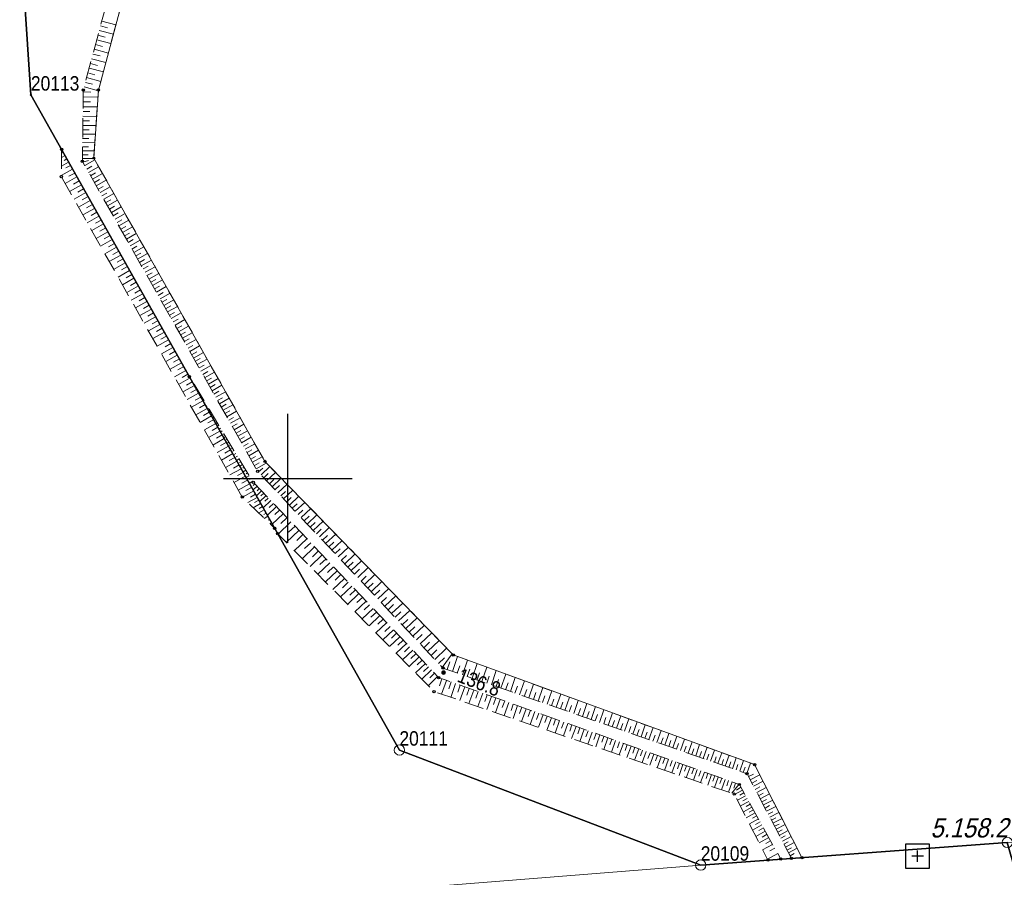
# Model space of a CAD drawing. Header units: metres. Extents: x 5548743 to 5556416, y 5707500 to 5714000.
# Tile 104 of 244: x 5552679 to 5552756, y 5711369 to 5711436. Entities that reach past the tile are written whole.
import ezdxf
from ezdxf.enums import TextEntityAlignment as Align

# ---------------------------------------------------------------- set-up
doc = ezdxf.new("R2010")
doc.units = ezdxf.units.M
doc.linetypes.add('1.5_0.75', pattern=[2.25, 1.5, -0.75])
doc.linetypes.add('219-1000', pattern=[0])
doc.layers.get('0').update_dxf_attribs({"color": 2, "lineweight": 5})
doc.styles.get("Standard").update_dxf_attribs({"font": 'Working1250', "width": 0.75})

# ---------------------------------------------------------------- blocks, each defined once
blk = doc.blocks.new('202')
at = {"color": 0, "linetype": 'Continuous', "lineweight": 0}
blk.add_circle((0, 0), 0.4, dxfattribs=at)
blk = doc.blocks.new('203')
at = {"linetype": 'Continuous', "lineweight": 0}
h = blk.add_hatch(color=0, dxfattribs=at)
edge = h.paths.add_edge_path()
edge.add_arc((0, 0), 0.09, 0, 360)
blk = doc.blocks.new('PW01')
at = {"linetype": 'Continuous', "lineweight": 13}
h = blk.add_hatch(color=0, dxfattribs=at)
edge = h.paths.add_edge_path()
edge.add_arc((0, 0), 0.18, 0, 360)
blk = doc.blocks.new('PIKIETAW1891')
at = {"color": 0}
blk.add_circle((0, 0), 0.09, dxfattribs=at)
blk = doc.blocks.new('OSSP')
at = {"color": 0}
for p, q in [((-0.939, 0.938), (-0.939, -0.938)), ((-0.939, 0.938), (-0.939, -0.938)), ((0.936, 0.938), (-0.939, 0.938)), ((0.936, 0.938), (-0.939, 0.938)), ((0.936, -0.938), (0.936, 0.938)), ((0.936, -0.938), (0.936, 0.938)), ((0.45, 0), (-0.45, 0)), ((0.45, 0), (-0.45, 0)), ((0, -0.45), (0, 0.45)), ((0, -0.45), (0, 0.45)), ((-0.939, -0.938), (0.936, -0.938)), ((-0.939, -0.938), (0.936, -0.938))]:
    blk.add_line(p, q, dxfattribs=at)
blk = doc.blocks.new('RAMKA1000K')
at = {"color": 0}
for p, q in [((700, 395), (700, 405)), ((695, 400), (705, 400))]:
    blk.add_line(p, q, dxfattribs=at)

msp = doc.modelspace()

# ---------------------------------------------------------------- linework, layer by layer
at = {"layer": '000 Inne (niezydentyfikowane)', "color": 7, "linetype": 'CONTINUOUS', "lineweight": 18, "flags": 128}
for points in [[(5552685.44, 5711435.17), (5552685.99, 5711435.02)], [(5552685.54, 5711435.53), (5552686.63, 5711435.24)], [(5552685.24, 5711434.44), (5552685.79, 5711434.29)], [(5552685.34, 5711434.8), (5552686.44, 5711434.51)], [(5552685.05, 5711433.71), (5552685.6, 5711433.56)], [(5552685.15, 5711434.07), (5552686.24, 5711433.78)], [(5552684.85, 5711432.97), (5552685.4, 5711432.83)], [(5552684.95, 5711433.34), (5552686.05, 5711433.04)], [(5552684.56, 5711431.87), (5552685.66, 5711431.58)], [(5552684.65, 5711432.24), (5552685.2, 5711432.09)], [(5552684.75, 5711432.61), (5552685.85, 5711432.31)], [(5552684.36, 5711431.14), (5552685.46, 5711430.84)], [(5552684.46, 5711431.51), (5552685.01, 5711431.36)], [(5552684.16, 5711430.41), (5552685.28, 5711430.11)], [(5552684.26, 5711430.77), (5552684.81, 5711430.63)], [(5552684.09, 5711429.64), (5552685.24, 5711429.63)], [(5552684.1, 5711430.03), (5552684.68, 5711430.02)], [(5552684.08, 5711428.88), (5552685.19, 5711428.86)], [(5552684.09, 5711429.26), (5552684.65, 5711429.25)], [(5552684.07, 5711428.14), (5552685.14, 5711428.13)], [(5552684.08, 5711428.51), (5552684.62, 5711428.5)], [(5552684.07, 5711427.78), (5552684.59, 5711427.78)], [(5552684.07, 5711427.43), (5552685.09, 5711427.42)], [(5552684.06, 5711427.09), (5552684.57, 5711427.08)], [(5552684.06, 5711426.75), (5552685.05, 5711426.74)], [(5552684.04, 5711425.77), (5552684.51, 5711425.77)], [(5552684.05, 5711426.42), (5552684.54, 5711426.41)], [(5552684.05, 5711426.09), (5552685, 5711426.08)], [(5552682.68, 5711425.08), (5552682.4, 5711424.92)], [(5552682.54, 5711425.33), (5552682.47, 5711425.29)], [(5552684.04, 5711425.46), (5552684.96, 5711425.45)], [(5552684.04, 5711425.15), (5552684.49, 5711425.15)], [(5552682.96, 5711424.58), (5552682.4, 5711424.26)], [(5552682.82, 5711424.83), (5552682.61, 5711424.71)], [(5552683.1, 5711424.32), (5552682.75, 5711424.13)], [(5552684.03, 5711424.85), (5552684.93, 5711424.86)], [(5552684.07, 5711424.56), (5552684.5, 5711424.71)], [(5552684.22, 5711424.3), (5552685, 5711424.74)], [(5552684.37, 5711424.03), (5552684.76, 5711424.25)], [(5552684.51, 5711423.77), (5552685.29, 5711424.21)], [(5552683.27, 5711424.03), (5552682.39, 5711423.53)], [(5552683.44, 5711423.72), (5552682.98, 5711423.47)], [(5552684.66, 5711423.51), (5552685.05, 5711423.73)], [(5552684.81, 5711423.25), (5552685.59, 5711423.69)], [(5552683.61, 5711423.42), (5552682.7, 5711422.9)], [(5552683.96, 5711422.81), (5552683.04, 5711422.29)], [(5552683.79, 5711423.11), (5552683.33, 5711422.86)], [(5552684.96, 5711422.99), (5552685.35, 5711423.21)], [(5552685.1, 5711422.73), (5552685.88, 5711423.17)], [(5552685.25, 5711422.47), (5552685.64, 5711422.69)], [(5552684.3, 5711422.2), (5552683.39, 5711421.69)], [(5552684.13, 5711422.5), (5552683.67, 5711422.25)], [(5552685.4, 5711422.21), (5552686.18, 5711422.65)], [(5552685.54, 5711421.95), (5552685.93, 5711422.17)], [(5552685.69, 5711421.69), (5552686.47, 5711422.13)], [(5552684.64, 5711421.59), (5552683.73, 5711421.08)], [(5552684.47, 5711421.89), (5552684.01, 5711421.64)], [(5552684.81, 5711421.29), (5552684.36, 5711421.03)], [(5552685.84, 5711421.43), (5552686.23, 5711421.65)], [(5552685.98, 5711421.18), (5552686.76, 5711421.61)], [(5552684.98, 5711420.98), (5552684.07, 5711420.47)], [(5552685.15, 5711420.68), (5552684.7, 5711420.42)], [(5552686.13, 5711420.92), (5552686.52, 5711421.14)], [(5552686.28, 5711420.66), (5552687.05, 5711421.1)], [(5552686.42, 5711420.4), (5552686.81, 5711420.62)], [(5552686.57, 5711420.14), (5552687.35, 5711420.58)], [(5552685.32, 5711420.38), (5552684.41, 5711419.86)], [(5552685.67, 5711419.77), (5552684.76, 5711419.26)], [(5552685.5, 5711420.07), (5552685.04, 5711419.82)], [(5552686.72, 5711419.88), (5552687.1, 5711420.1)], [(5552686.86, 5711419.62), (5552687.64, 5711420.06)], [(5552686.01, 5711419.16), (5552685.1, 5711418.65)], [(5552685.84, 5711419.47), (5552685.38, 5711419.21)], [(5552686.18, 5711418.86), (5552685.72, 5711418.61)], [(5552687.01, 5711419.36), (5552687.4, 5711419.58)], [(5552687.15, 5711419.1), (5552687.93, 5711419.54)], [(5552687.3, 5711418.85), (5552687.69, 5711419.06)], [(5552687.45, 5711418.59), (5552688.22, 5711419.02)], [(5552686.35, 5711418.56), (5552685.44, 5711418.05)], [(5552686.52, 5711418.26), (5552686.06, 5711418)], [(5552687.59, 5711418.33), (5552687.98, 5711418.55)], [(5552687.74, 5711418.07), (5552688.51, 5711418.51)], [(5552686.69, 5711417.96), (5552685.78, 5711417.45)], [(5552687.03, 5711417.35), (5552686.12, 5711416.84)], [(5552686.86, 5711417.65), (5552686.4, 5711417.4)], [(5552687.88, 5711417.81), (5552688.27, 5711418.03)], [(5552688.03, 5711417.55), (5552688.8, 5711417.99)], [(5552688.18, 5711417.3), (5552688.56, 5711417.51)], [(5552688.32, 5711417.04), (5552689.09, 5711417.48)], [(5552687.36, 5711416.75), (5552686.46, 5711416.24)], [(5552687.19, 5711417.05), (5552686.74, 5711416.8)], [(5552688.47, 5711416.78), (5552688.85, 5711417)], [(5552688.61, 5711416.52), (5552689.39, 5711416.96)], [(5552687.7, 5711416.15), (5552686.8, 5711415.64)], [(5552687.53, 5711416.45), (5552687.08, 5711416.2)], [(5552687.87, 5711415.85), (5552687.42, 5711415.59)], [(5552688.76, 5711416.27), (5552689.14, 5711416.48)], [(5552688.9, 5711416.01), (5552689.68, 5711416.44)], [(5552689.05, 5711415.75), (5552689.44, 5711415.97)], [(5552689.2, 5711415.49), (5552689.97, 5711415.93)], [(5552688.04, 5711415.55), (5552687.14, 5711415.04)], [(5552688.21, 5711415.25), (5552687.76, 5711414.99)], [(5552689.34, 5711415.24), (5552689.73, 5711415.45)], [(5552689.49, 5711414.98), (5552690.26, 5711415.42)], [(5552688.38, 5711414.95), (5552687.48, 5711414.44)], [(5552688.72, 5711414.35), (5552687.82, 5711413.84)], [(5552688.55, 5711414.65), (5552688.1, 5711414.39)], [(5552689.63, 5711414.72), (5552690.02, 5711414.94)], [(5552689.78, 5711414.47), (5552690.55, 5711414.9)], [(5552689.92, 5711414.21), (5552690.31, 5711414.43)], [(5552690.07, 5711413.95), (5552690.84, 5711414.39)], [(5552689.05, 5711413.75), (5552688.15, 5711413.24)], [(5552688.88, 5711414.05), (5552688.43, 5711413.79)], [(5552690.21, 5711413.7), (5552690.6, 5711413.91)], [(5552690.36, 5711413.44), (5552691.13, 5711413.87)], [(5552689.39, 5711413.15), (5552688.49, 5711412.65)], [(5552689.22, 5711413.45), (5552688.77, 5711413.2)], [(5552689.56, 5711412.85), (5552689.11, 5711412.6)], [(5552690.5, 5711413.18), (5552690.89, 5711413.4)], [(5552690.65, 5711412.93), (5552691.41, 5711413.36)], [(5552690.79, 5711412.67), (5552691.18, 5711412.89)], [(5552690.94, 5711412.42), (5552691.7, 5711412.85)], [(5552689.72, 5711412.55), (5552688.83, 5711412.05)], [(5552689.89, 5711412.25), (5552689.44, 5711412)], [(5552691.08, 5711412.16), (5552691.46, 5711412.38)], [(5552691.23, 5711411.9), (5552691.99, 5711412.34)], [(5552690.06, 5711411.96), (5552689.16, 5711411.45)], [(5552690.4, 5711411.36), (5552689.5, 5711410.86)], [(5552690.23, 5711411.66), (5552689.78, 5711411.41)], [(5552691.37, 5711411.65), (5552691.75, 5711411.86)], [(5552691.51, 5711411.39), (5552692.28, 5711411.83)], [(5552691.66, 5711411.14), (5552692.04, 5711411.35)], [(5552691.8, 5711410.88), (5552692.57, 5711411.31)], [(5552690.73, 5711410.76), (5552689.84, 5711410.26)], [(5552690.56, 5711411.06), (5552690.12, 5711410.81)], [(5552690.9, 5711410.47), (5552690.45, 5711410.22)], [(5552691.95, 5711410.63), (5552692.33, 5711410.84)], [(5552692.09, 5711410.37), (5552692.86, 5711410.8)], [(5552691.06, 5711410.17), (5552690.17, 5711409.67)], [(5552691.23, 5711409.87), (5552690.79, 5711409.62)], [(5552692.24, 5711410.12), (5552692.62, 5711410.33)], [(5552692.38, 5711409.86), (5552693.14, 5711410.29)], [(5552692.52, 5711409.61), (5552692.91, 5711409.82)], [(5552692.67, 5711409.35), (5552693.43, 5711409.78)], [(5552691.4, 5711409.57), (5552690.51, 5711409.07)], [(5552691.73, 5711408.98), (5552690.84, 5711408.48)], [(5552691.57, 5711409.28), (5552691.12, 5711409.03)], [(5552692.81, 5711409.1), (5552693.19, 5711409.31)], [(5552692.96, 5711408.84), (5552693.72, 5711409.27)], [(5552692.07, 5711408.39), (5552691.18, 5711407.89)], [(5552691.9, 5711408.68), (5552691.45, 5711408.43)], [(5552693.1, 5711408.59), (5552693.48, 5711408.8)], [(5552693.24, 5711408.33), (5552694.01, 5711408.76)], [(5552693.39, 5711408.08), (5552693.77, 5711408.29)], [(5552693.53, 5711407.82), (5552694.29, 5711408.26)], [(5552692.4, 5711407.8), (5552691.51, 5711407.3)], [(5552692.23, 5711408.09), (5552691.79, 5711407.84)], [(5552692.56, 5711407.5), (5552692.12, 5711407.25)], [(5552692.53, 5711407.59), (5552692.52, 5711407.59)], [(5552693.68, 5711407.57), (5552694.06, 5711407.79)], [(5552693.82, 5711407.32), (5552694.58, 5711407.75)], [(5552692.73, 5711407.21), (5552691.84, 5711406.71)], [(5552693.06, 5711406.62), (5552692.18, 5711406.12)], [(5552692.9, 5711406.91), (5552692.45, 5711406.66)], [(5552692.8, 5711407.16), (5552692.77, 5711407.14)], [(5552692.93, 5711406.94), (5552692.91, 5711406.93)], [(5552693.06, 5711406.72), (5552693.02, 5711406.7)], [(5552693.96, 5711407.06), (5552694.34, 5711407.28)], [(5552694.11, 5711406.81), (5552694.87, 5711407.24)], [(5552694.25, 5711406.55), (5552694.63, 5711406.77)], [(5552694.39, 5711406.3), (5552695.15, 5711406.73)], [(5552693.39, 5711406.03), (5552692.51, 5711405.53)], [(5552693.23, 5711406.32), (5552692.79, 5711406.07)], [(5552693.19, 5711406.51), (5552693.17, 5711406.49)], [(5552693.32, 5711406.29), (5552693.27, 5711406.26)], [(5552693.45, 5711406.07), (5552693.42, 5711406.05)], [(5552694.54, 5711406.05), (5552694.92, 5711406.26)], [(5552694.68, 5711405.79), (5552695.44, 5711406.22)], [(5552693.73, 5711405.44), (5552692.84, 5711404.94)], [(5552693.56, 5711405.73), (5552693.12, 5711405.48)], [(5552693.89, 5711405.14), (5552693.45, 5711404.89)], [(5552693.58, 5711405.85), (5552693.52, 5711405.81)], [(5552693.71, 5711405.64), (5552693.68, 5711405.61)], [(5552693.85, 5711405.42), (5552693.77, 5711405.37)], [(5552693.98, 5711405.2), (5552693.93, 5711405.18)], [(5552694.82, 5711405.54), (5552695.2, 5711405.76)], [(5552694.97, 5711405.29), (5552695.73, 5711405.72)], [(5552695.11, 5711405.03), (5552695.49, 5711405.25)], [(5552695.25, 5711404.78), (5552696.01, 5711405.21)], [(5552694.06, 5711404.85), (5552693.17, 5711404.35)], [(5552694.22, 5711404.55), (5552693.78, 5711404.31)], [(5552694.11, 5711404.98), (5552694.02, 5711404.93)], [(5552694.24, 5711404.77), (5552694.19, 5711404.74)], [(5552694.37, 5711404.55), (5552694.27, 5711404.49)], [(5552694.5, 5711404.33), (5552694.45, 5711404.3)], [(5552695.4, 5711404.53), (5552695.77, 5711404.74)], [(5552695.54, 5711404.28), (5552696.3, 5711404.7)], [(5552694.39, 5711404.26), (5552693.51, 5711403.76)], [(5552694.72, 5711403.67), (5552693.84, 5711403.18)], [(5552694.55, 5711403.97), (5552694.11, 5711403.72)], [(5552694.63, 5711404.12), (5552694.51, 5711404.04)], [(5552694.77, 5711403.9), (5552694.7, 5711403.86)], [(5552694.9, 5711403.68), (5552694.76, 5711403.6)], [(5552695.68, 5711404.02), (5552696.06, 5711404.24)], [(5552695.82, 5711403.77), (5552696.58, 5711404.2)], [(5552695.97, 5711403.52), (5552696.35, 5711403.73)], [(5552696.11, 5711403.27), (5552696.87, 5711403.69)], [(5552695.05, 5711403.09), (5552694.17, 5711402.59)], [(5552694.88, 5711403.38), (5552694.44, 5711403.13)], [(5552695.03, 5711403.46), (5552694.96, 5711403.42)], [(5552695.16, 5711403.25), (5552695.01, 5711403.16)], [(5552695.29, 5711403.03), (5552695.21, 5711402.98)], [(5552695.42, 5711402.81), (5552695.26, 5711402.71)], [(5552696.25, 5711403.01), (5552696.63, 5711403.23)], [(5552696.39, 5711402.76), (5552697.15, 5711403.19)], [(5552695.38, 5711402.5), (5552694.5, 5711402.01)], [(5552695.21, 5711402.79), (5552694.77, 5711402.55)], [(5552695.54, 5711402.21), (5552695.1, 5711401.96)], [(5552695.55, 5711402.59), (5552695.47, 5711402.54)], [(5552695.69, 5711402.38), (5552695.51, 5711402.27)], [(5552695.82, 5711402.16), (5552695.73, 5711402.11)], [(5552696.54, 5711402.51), (5552696.92, 5711402.72)], [(5552696.68, 5711402.26), (5552697.44, 5711402.68)], [(5552696.82, 5711402), (5552697.2, 5711402.22)], [(5552696.96, 5711401.75), (5552697.72, 5711402.18)], [(5552695.71, 5711401.92), (5552694.83, 5711401.42)], [(5552696.03, 5711401.33), (5552695.16, 5711400.84)], [(5552695.87, 5711401.62), (5552695.43, 5711401.38)], [(5552695.95, 5711401.94), (5552695.76, 5711401.83)], [(5552696.08, 5711401.73), (5552695.98, 5711401.67)], [(5552696.21, 5711401.51), (5552696.01, 5711401.39)], [(5552696.34, 5711401.29), (5552696.24, 5711401.23)], [(5552697.11, 5711401.5), (5552697.48, 5711401.71)], [(5552697.25, 5711401.25), (5552698, 5711401.68)], [(5552696.36, 5711400.75), (5552695.49, 5711400.26)], [(5552696.2, 5711401.04), (5552695.76, 5711400.79)], [(5552696.47, 5711401.07), (5552696.26, 5711400.94)], [(5552696.6, 5711400.86), (5552696.49, 5711400.79)], [(5552696.74, 5711400.64), (5552696.51, 5711400.5)], [(5552697.39, 5711401), (5552697.77, 5711401.21)], [(5552697.53, 5711400.75), (5552698.32, 5711401.19)], [(5552697.69, 5711400.49), (5552698.05, 5711400.8)], [(5552697.91, 5711400.27), (5552698.59, 5711400.92)], [(5552696.69, 5711400.17), (5552695.82, 5711399.67)], [(5552696.53, 5711400.46), (5552696.09, 5711400.21)], [(5552696.85, 5711399.87), (5552696.42, 5711399.63)], [(5552696.87, 5711400.42), (5552696.75, 5711400.35)], [(5552697, 5711400.2), (5552696.76, 5711400.06)], [(5552697.26, 5711399.77), (5552697, 5711399.61)], [(5552697.13, 5711399.99), (5552697.01, 5711399.91)], [(5552698.12, 5711400.04), (5552698.47, 5711400.37)], [(5552698.34, 5711399.81), (5552699.03, 5711400.46)], [(5552698.56, 5711399.58), (5552698.9, 5711399.91)], [(5552698.77, 5711399.35), (5552699.48, 5711400.01)], [(5552697.02, 5711399.58), (5552696.14, 5711399.09)], [(5552697.34, 5711399.02), (5552696.47, 5711398.53)], [(5552697.18, 5711399.3), (5552696.74, 5711399.05)], [(5552697.42, 5711399.57), (5552697.29, 5711399.45)], [(5552697.6, 5711399.39), (5552697.29, 5711399.1)], [(5552697.94, 5711399.02), (5552697.55, 5711398.65)], [(5552697.77, 5711399.21), (5552697.6, 5711399.04)], [(5552698.99, 5711399.11), (5552699.35, 5711399.45)], [(5552699.22, 5711398.88), (5552699.93, 5711399.55)], [(5552699.44, 5711398.64), (5552699.8, 5711398.98)], [(5552699.66, 5711398.4), (5552700.38, 5711399.08)], [(5552697.61, 5711398.52), (5552696.89, 5711398.12)], [(5552697.48, 5711398.76), (5552697.09, 5711398.54)], [(5552697.74, 5711398.3), (5552697.41, 5711398.12)], [(5552698.29, 5711398.65), (5552697.81, 5711398.19)], [(5552698.12, 5711398.84), (5552697.9, 5711398.63)], [(5552698.66, 5711398.27), (5552698.07, 5711397.71)], [(5552698.47, 5711398.47), (5552698.2, 5711398.22)], [(5552699.89, 5711398.16), (5552700.25, 5711398.5)], [(5552700.11, 5711397.92), (5552700.84, 5711398.61)], [(5552697.88, 5711398.05), (5552697.3, 5711397.72)], [(5552698.16, 5711397.55), (5552697.73, 5711397.31)], [(5552698.02, 5711397.8), (5552697.77, 5711397.66)], [(5552699.1, 5711397.8), (5552698.4, 5711397.14)], [(5552698.87, 5711398.05), (5552698.55, 5711397.74)], [(5552699.35, 5711397.54), (5552698.97, 5711397.18)], [(5552700.34, 5711397.68), (5552700.71, 5711398.03)], [(5552700.57, 5711397.44), (5552701.31, 5711398.13)], [(5552700.8, 5711397.19), (5552701.17, 5711397.54)], [(5552701.03, 5711396.95), (5552701.77, 5711397.65)], [(5552698.3, 5711397.3), (5552698.13, 5711397.2)], [(5552698.44, 5711397.05), (5552698.16, 5711396.89)], [(5552698.58, 5711396.8), (5552698.48, 5711396.74)], [(5552699.62, 5711397.25), (5552698.78, 5711396.45)], [(5552699.92, 5711396.94), (5552699.46, 5711396.5)], [(5552701.26, 5711396.7), (5552701.64, 5711397.05)], [(5552701.5, 5711396.45), (5552702.25, 5711397.16)], [(5552698.72, 5711396.55), (5552698.6, 5711396.47)], [(5552700.23, 5711396.61), (5552699.24, 5711395.67)], [(5552700.85, 5711395.96), (5552699.88, 5711395.03)], [(5552700.55, 5711396.28), (5552700.05, 5711395.81)], [(5552701.73, 5711396.2), (5552702.11, 5711396.56)], [(5552701.97, 5711395.95), (5552702.73, 5711396.67)], [(5552702.21, 5711395.7), (5552702.59, 5711396.06)], [(5552702.45, 5711395.45), (5552703.21, 5711396.17)], [(5552701.47, 5711395.31), (5552700.5, 5711394.4)], [(5552701.16, 5711395.63), (5552700.68, 5711395.17)], [(5552702.69, 5711395.19), (5552703.07, 5711395.55)], [(5552702.93, 5711394.93), (5552703.71, 5711395.66)], [(5552703.42, 5711394.42), (5552704.2, 5711395.15)], [(5552702.07, 5711394.68), (5552701.12, 5711393.77)], [(5552701.77, 5711394.99), (5552701.29, 5711394.54)], [(5552703.17, 5711394.68), (5552703.56, 5711395.04)], [(5552703.66, 5711394.16), (5552704.06, 5711394.53)], [(5552703.91, 5711393.89), (5552704.7, 5711394.64)], [(5552702.66, 5711394.05), (5552701.73, 5711393.16)], [(5552702.37, 5711394.36), (5552701.9, 5711393.91)], [(5552702.96, 5711393.74), (5552702.49, 5711393.3)], [(5552704.16, 5711393.63), (5552704.56, 5711394)], [(5552704.41, 5711393.36), (5552705.21, 5711394.12)], [(5552703.25, 5711393.43), (5552702.33, 5711392.55)], [(5552703.54, 5711393.12), (5552703.08, 5711392.69)], [(5552704.66, 5711393.1), (5552705.06, 5711393.48)], [(5552704.91, 5711392.83), (5552705.72, 5711393.59)], [(5552705.17, 5711392.56), (5552705.57, 5711392.94)], [(5552705.42, 5711392.29), (5552706.24, 5711393.06)], [(5552703.83, 5711392.82), (5552702.92, 5711391.95)], [(5552704.4, 5711392.22), (5552703.5, 5711391.36)], [(5552704.12, 5711392.52), (5552703.66, 5711392.09)], [(5552705.68, 5711392.02), (5552706.09, 5711392.4)], [(5552705.94, 5711391.74), (5552706.76, 5711392.52)], [(5552704.96, 5711391.63), (5552704.08, 5711390.78)], [(5552704.68, 5711391.92), (5552704.24, 5711391.5)], [(5552705.24, 5711391.33), (5552704.8, 5711390.91)], [(5552706.2, 5711391.47), (5552706.61, 5711391.86)], [(5552706.46, 5711391.19), (5552707.29, 5711391.98)], [(5552706.98, 5711390.63), (5552707.83, 5711391.43)], [(5552705.52, 5711391.04), (5552704.64, 5711390.21)], [(5552705.8, 5711390.75), (5552705.36, 5711390.34)], [(5552706.72, 5711390.91), (5552707.14, 5711391.31)], [(5552707.25, 5711390.35), (5552707.67, 5711390.75)], [(5552707.52, 5711390.06), (5552708.37, 5711390.87)], [(5552706.07, 5711390.46), (5552705.2, 5711389.64)], [(5552706.61, 5711389.89), (5552705.76, 5711389.08)], [(5552706.34, 5711390.18), (5552705.91, 5711389.77)], [(5552707.78, 5711389.78), (5552708.21, 5711390.19)], [(5552708.05, 5711389.49), (5552708.92, 5711390.31)], [(5552707.14, 5711389.33), (5552706.3, 5711388.53)], [(5552706.88, 5711389.61), (5552706.45, 5711389.21)], [(5552707.41, 5711389.05), (5552706.99, 5711388.66)], [(5552708.32, 5711389.21), (5552708.76, 5711389.62)], [(5552708.6, 5711388.92), (5552709.47, 5711389.74)], [(5552708.87, 5711388.62), (5552709.31, 5711389.04)], [(5552709.15, 5711388.33), (5552710.03, 5711389.17)], [(5552707.67, 5711388.78), (5552706.84, 5711387.99)], [(5552707.93, 5711388.5), (5552707.52, 5711388.11)], [(5552709.42, 5711388.04), (5552709.87, 5711388.46)], [(5552709.7, 5711387.74), (5552710.6, 5711388.58)], [(5552708.19, 5711388.23), (5552707.37, 5711387.45)], [(5552708.7, 5711387.69), (5552707.89, 5711386.93)], [(5552708.44, 5711387.96), (5552708.04, 5711387.58)], [(5552709.98, 5711387.44), (5552710.43, 5711387.87)], [(5552710.27, 5711387.14), (5552711.17, 5711388)], [(5552709.2, 5711387.16), (5552708.41, 5711386.41)], [(5552708.95, 5711387.43), (5552708.55, 5711387.05)], [(5552709.45, 5711386.9), (5552709.06, 5711386.52)], [(5552710.55, 5711386.84), (5552711, 5711387.27)], [(5552710.83, 5711386.54), (5552711.75, 5711387.4)], [(5552711.41, 5711385.93), (5552712.33, 5711386.8)], [(5552709.7, 5711386.64), (5552708.91, 5711385.89)], [(5552710.19, 5711386.12), (5552709.42, 5711385.38)], [(5552709.95, 5711386.38), (5552709.56, 5711386.01)], [(5552711.12, 5711386.24), (5552711.58, 5711386.67)], [(5552711.7, 5711385.62), (5552712.16, 5711386.06)], [(5552711.99, 5711385.31), (5552712.76, 5711386.37)], [(5552712.78, 5711385), (5552713.18, 5711386.16)], [(5552710.68, 5711385.61), (5552709.91, 5711384.88)], [(5552710.43, 5711385.86), (5552710.05, 5711385.5)], [(5552710.92, 5711385.36), (5552710.54, 5711385)], [(5552712.38, 5711385.14), (5552712.58, 5711385.74)], [(5552713.16, 5711384.87), (5552713.36, 5711385.44)], [(5552713.55, 5711384.74), (5552713.94, 5711385.88)], [(5552714.31, 5711384.47), (5552714.7, 5711385.6)], [(5552715.06, 5711384.21), (5552715.45, 5711385.33)], [(5552711.15, 5711385.11), (5552710.4, 5711384.39)], [(5552711.63, 5711384.6), (5552710.89, 5711383.89)], [(5552711.39, 5711384.86), (5552711.02, 5711384.5)], [(5552713.93, 5711384.6), (5552714.13, 5711385.17)], [(5552714.69, 5711384.34), (5552714.88, 5711384.9)], [(5552715.44, 5711384.08), (5552715.63, 5711384.64)], [(5552715.81, 5711383.95), (5552716.19, 5711385.06)], [(5552716.55, 5711383.69), (5552716.93, 5711384.79)], [(5552717.28, 5711383.44), (5552717.66, 5711384.53)], [(5552711.96, 5711384.43), (5552711.77, 5711383.89)], [(5552712.32, 5711384.3), (5552711.94, 5711383.23)], [(5552712.68, 5711384.18), (5552712.49, 5711383.64)], [(5552713.03, 5711384.05), (5552712.65, 5711382.98)], [(5552713.39, 5711383.92), (5552713.2, 5711383.39)], [(5552713.74, 5711383.8), (5552713.36, 5711382.74)], [(5552714.09, 5711383.67), (5552713.9, 5711383.15)], [(5552716.18, 5711383.82), (5552716.37, 5711384.37)], [(5552716.91, 5711383.57), (5552717.1, 5711384.11)], [(5552717.64, 5711383.31), (5552717.83, 5711383.85)], [(5552718, 5711383.19), (5552718.38, 5711384.27)], [(5552718.72, 5711382.94), (5552719.09, 5711384.01)], [(5552719.43, 5711382.69), (5552719.8, 5711383.75)], [(5552714.44, 5711383.55), (5552714.06, 5711382.5)], [(5552714.78, 5711383.43), (5552714.6, 5711382.91)], [(5552715.13, 5711383.3), (5552714.76, 5711382.27)], [(5552715.47, 5711383.18), (5552715.29, 5711382.66)], [(5552715.82, 5711383.06), (5552715.45, 5711382.03)], [(5552716.16, 5711382.94), (5552715.97, 5711382.43)], [(5552718.36, 5711383.06), (5552718.55, 5711383.6)], [(5552719.08, 5711382.82), (5552719.26, 5711383.35)], [(5552719.78, 5711382.57), (5552719.96, 5711383.1)], [(5552720.13, 5711382.45), (5552720.5, 5711383.49)], [(5552720.83, 5711382.21), (5552721.19, 5711383.24)], [(5552721.52, 5711381.97), (5552721.87, 5711382.99)], [(5552716.5, 5711382.82), (5552716.13, 5711381.8)], [(5552716.84, 5711382.7), (5552716.65, 5711382.19)], [(5552717.17, 5711382.58), (5552716.81, 5711381.56)], [(5552717.51, 5711382.46), (5552717.33, 5711381.95)], [(5552717.84, 5711382.34), (5552717.49, 5711381.33)], [(5552718.18, 5711382.22), (5552718, 5711381.72)], [(5552720.48, 5711382.33), (5552720.66, 5711382.85)], [(5552721.17, 5711382.09), (5552721.35, 5711382.6)], [(5552721.86, 5711381.85), (5552722.04, 5711382.36)], [(5552722.2, 5711381.73), (5552722.55, 5711382.74)], [(5552722.88, 5711381.49), (5552723.23, 5711382.5)], [(5552723.55, 5711381.26), (5552723.89, 5711382.26)], [(5552718.51, 5711382.1), (5552718.15, 5711381.11)], [(5552718.84, 5711381.98), (5552718.66, 5711381.49)], [(5552719.17, 5711381.87), (5552718.81, 5711380.88)], [(5552719.49, 5711381.75), (5552719.32, 5711381.26)], [(5552719.82, 5711381.64), (5552719.47, 5711380.66)], [(5552720.14, 5711381.52), (5552719.97, 5711381.03)], [(5552720.47, 5711381.4), (5552720.12, 5711380.43)], [(5552722.54, 5711381.61), (5552722.72, 5711382.12)], [(5552723.21, 5711381.38), (5552723.39, 5711381.88)], [(5552723.88, 5711381.15), (5552724.05, 5711381.64)], [(5552724.21, 5711381.03), (5552724.55, 5711382.02)], [(5552724.54, 5711380.92), (5552724.71, 5711381.41)], [(5552724.87, 5711380.8), (5552725.21, 5711381.78)], [(5552725.52, 5711380.58), (5552725.85, 5711381.54)], [(5552720.79, 5711381.29), (5552720.62, 5711380.81)], [(5552721.11, 5711381.18), (5552720.77, 5711380.21)], [(5552721.43, 5711381.06), (5552721.26, 5711380.58)], [(5552721.75, 5711380.95), (5552721.41, 5711379.99)], [(5552722.06, 5711380.84), (5552721.9, 5711380.36)], [(5552722.38, 5711380.72), (5552722.04, 5711379.78)], [(5552722.69, 5711380.61), (5552722.53, 5711380.14)], [(5552725.19, 5711380.69), (5552725.36, 5711381.18)], [(5552725.84, 5711380.47), (5552726.01, 5711380.95)], [(5552726.16, 5711380.35), (5552726.49, 5711381.31)], [(5552726.48, 5711380.24), (5552726.65, 5711380.72)], [(5552726.8, 5711380.13), (5552727.13, 5711381.08)], [(5552727.43, 5711379.91), (5552727.76, 5711380.85)], [(5552728.05, 5711379.7), (5552728.38, 5711380.63)], [(5552723.01, 5711380.5), (5552722.67, 5711379.56)], [(5552723.32, 5711380.39), (5552723.15, 5711379.92)], [(5552723.63, 5711380.28), (5552723.3, 5711379.35)], [(5552723.94, 5711380.17), (5552723.77, 5711379.71)], [(5552724.24, 5711380.06), (5552723.92, 5711379.14)], [(5552724.55, 5711379.95), (5552724.39, 5711379.49)], [(5552727.11, 5711380.02), (5552727.28, 5711380.49)], [(5552727.74, 5711379.8), (5552727.91, 5711380.27)], [(5552728.36, 5711379.59), (5552728.53, 5711380.05)], [(5552728.67, 5711379.48), (5552728.99, 5711380.4)], [(5552729.29, 5711379.27), (5552729.6, 5711380.18)], [(5552729.89, 5711379.06), (5552730.21, 5711379.96)], [(5552724.86, 5711379.84), (5552724.53, 5711378.93)], [(5552725.16, 5711379.74), (5552725, 5711379.28)], [(5552725.46, 5711379.63), (5552725.14, 5711378.72)], [(5552725.76, 5711379.52), (5552725.6, 5711379.07)], [(5552726.06, 5711379.41), (5552725.74, 5711378.51)], [(5552726.36, 5711379.31), (5552726.2, 5711378.86)], [(5552726.66, 5711379.2), (5552726.34, 5711378.31)], [(5552726.95, 5711379.1), (5552726.8, 5711378.65)], [(5552728.98, 5711379.37), (5552729.14, 5711379.83)], [(5552729.59, 5711379.16), (5552729.75, 5711379.62)], [(5552730.19, 5711378.95), (5552730.35, 5711379.4)], [(5552730.49, 5711378.85), (5552730.81, 5711379.74)], [(5552730.79, 5711378.74), (5552730.95, 5711379.19)], [(5552731.09, 5711378.64), (5552731.4, 5711379.53)], [(5552731.68, 5711378.44), (5552731.98, 5711379.31)], [(5552732.26, 5711378.23), (5552732.56, 5711379.1)], [(5552727.25, 5711378.99), (5552726.93, 5711378.11)], [(5552727.54, 5711378.89), (5552727.39, 5711378.45)], [(5552727.84, 5711378.78), (5552727.52, 5711377.91)], [(5552728.13, 5711378.68), (5552727.97, 5711378.24)], [(5552728.42, 5711378.58), (5552728.11, 5711377.71)], [(5552728.71, 5711378.47), (5552728.55, 5711378.04)], [(5552728.99, 5711378.37), (5552728.69, 5711377.51)], [(5552731.39, 5711378.54), (5552731.54, 5711378.98)], [(5552731.97, 5711378.33), (5552732.12, 5711378.77)], [(5552732.55, 5711378.13), (5552732.7, 5711378.56)], [(5552732.84, 5711378.03), (5552733.14, 5711378.89)], [(5552733.13, 5711377.93), (5552733.28, 5711378.36)], [(5552733.41, 5711377.83), (5552733.71, 5711378.68)], [(5552733.98, 5711377.64), (5552734.27, 5711378.48)], [(5552729.28, 5711378.27), (5552729.13, 5711377.84)], [(5552729.56, 5711378.17), (5552729.26, 5711377.31)], [(5552729.85, 5711378.07), (5552729.7, 5711377.64)], [(5552730.13, 5711377.97), (5552729.83, 5711377.12)], [(5552730.41, 5711377.87), (5552730.26, 5711377.44)], [(5552730.69, 5711377.77), (5552730.39, 5711376.92)], [(5552730.97, 5711377.67), (5552730.82, 5711377.25)], [(5552731.25, 5711377.57), (5552730.95, 5711376.73)], [(5552733.7, 5711377.74), (5552733.84, 5711378.16)], [(5552734.26, 5711377.54), (5552734.41, 5711377.96)], [(5552734.54, 5711377.44), (5552734.83, 5711378.28)], [(5552734.82, 5711377.35), (5552734.96, 5711377.76)], [(5552735.1, 5711377.25), (5552735.38, 5711378.08)], [(5552735.37, 5711377.15), (5552735.52, 5711377.56)], [(5552735.65, 5711377.06), (5552735.93, 5711377.88)], [(5552731.53, 5711377.47), (5552731.38, 5711377.05)], [(5552731.8, 5711377.37), (5552731.51, 5711376.54)], [(5552732.08, 5711377.27), (5552731.93, 5711376.86)], [(5552732.35, 5711377.18), (5552732.06, 5711376.36)], [(5552732.62, 5711377.08), (5552732.48, 5711376.67)], [(5552732.9, 5711376.98), (5552732.61, 5711376.17)], [(5552733.17, 5711376.89), (5552733.02, 5711376.48)], [(5552733.43, 5711376.79), (5552733.15, 5711375.98)], [(5552735.79, 5711376.82), (5552736.16, 5711377.01)], [(5552735.92, 5711376.57), (5552736.66, 5711376.95)], [(5552733.7, 5711376.7), (5552733.56, 5711376.29)], [(5552733.97, 5711376.6), (5552733.68, 5711375.8)], [(5552734.24, 5711376.51), (5552734.09, 5711376.11)], [(5552734.5, 5711376.41), (5552734.22, 5711375.62)], [(5552735.04, 5711376.22), (5552734.49, 5711375.53)], [(5552734.77, 5711376.32), (5552734.63, 5711375.92)], [(5552736.05, 5711376.32), (5552736.42, 5711376.51)], [(5552736.18, 5711376.07), (5552736.91, 5711376.46)], [(5552736.31, 5711375.83), (5552736.67, 5711376.02)], [(5552735.31, 5711375.78), (5552734.69, 5711375.44)], [(5552735.19, 5711376), (5552734.84, 5711375.76)], [(5552735.55, 5711375.34), (5552734.92, 5711374.99)], [(5552735.43, 5711375.56), (5552735.12, 5711375.39)], [(5552736.44, 5711375.59), (5552737.16, 5711375.97)], [(5552736.56, 5711375.34), (5552736.93, 5711375.53)], [(5552736.69, 5711375.1), (5552737.41, 5711375.48)], [(5552735.8, 5711374.9), (5552735.15, 5711374.54)], [(5552735.68, 5711375.12), (5552735.35, 5711374.94)], [(5552735.92, 5711374.68), (5552735.59, 5711374.5)], [(5552736.82, 5711374.86), (5552737.18, 5711375.05)], [(5552736.94, 5711374.62), (5552737.66, 5711374.99)], [(5552737.07, 5711374.38), (5552737.42, 5711374.57)], [(5552737.19, 5711374.14), (5552737.9, 5711374.51)], [(5552736.04, 5711374.46), (5552735.38, 5711374.09)], [(5552736.29, 5711374.01), (5552735.61, 5711373.63)], [(5552736.17, 5711374.23), (5552735.83, 5711374.05)], [(5552736.42, 5711373.78), (5552736.08, 5711373.59)], [(5552737.31, 5711373.9), (5552737.67, 5711374.09)], [(5552737.44, 5711373.67), (5552738.15, 5711374.04)], [(5552736.55, 5711373.54), (5552735.85, 5711373.16)], [(5552736.81, 5711373.07), (5552736.1, 5711372.67)], [(5552736.68, 5711373.31), (5552736.33, 5711373.11)], [(5552737.56, 5711373.43), (5552737.91, 5711373.62)], [(5552737.68, 5711373.2), (5552738.39, 5711373.56)], [(5552737.81, 5711372.96), (5552738.16, 5711373.14)], [(5552737.93, 5711372.73), (5552738.63, 5711373.09)], [(5552737.08, 5711372.58), (5552736.35, 5711372.18)], [(5552736.95, 5711372.83), (5552736.59, 5711372.63)], [(5552737.22, 5711372.34), (5552736.85, 5711372.13)], [(5552738.05, 5711372.5), (5552738.4, 5711372.68)], [(5552738.17, 5711372.26), (5552738.86, 5711372.63)], [(5552738.29, 5711372.03), (5552738.64, 5711372.21)], [(5552737.36, 5711372.08), (5552736.61, 5711371.67)], [(5552737.65, 5711371.56), (5552736.88, 5711371.14)], [(5552737.5, 5711371.83), (5552737.12, 5711371.62)], [(5552738.41, 5711371.8), (5552739.1, 5711372.16)], [(5552738.53, 5711371.58), (5552738.87, 5711371.75)], [(5552738.65, 5711371.35), (5552739.33, 5711371.7)], [(5552738.05, 5711370.85), (5552737.26, 5711370.41)], [(5552737.82, 5711371.26), (5552737.43, 5711371.05)], [(5552738.77, 5711371.12), (5552739.11, 5711371.3)], [(5552738.89, 5711370.89), (5552739.57, 5711371.25)], [(5552739.01, 5711370.67), (5552739.34, 5711370.84)]]:
    msp.add_lwpolyline(points, dxfattribs=at)
at = {"layer": '216-obręb ewidencyjny', "color": 7, "linetype": 'CONTINUOUS', "lineweight": 25, "flags": 128}
for points in [[(5553303.29, 5711172.41), (5553245.53, 5711230.59), (5553201.96, 5711255.35), (5553140.19, 5711284.18), (5553135.72, 5711277.69), (5553111.42, 5711242.97), (5553187.3, 5711106.28), (5553112.55, 5711070.64), (5552871.37, 5711055.67), (5552911.56, 5711176.56), (5552902.55, 5711179.99), (5552857.56, 5711200.05), (5552823.52, 5711222.08), (5552811.69, 5711238.16), (5552792.63, 5711262.96), (5552771.45, 5711305.07), (5552757.83, 5711364.93), (5552755.89, 5711371.71), (5552732.07, 5711369.95), (5552708.66, 5711378.89), (5552680.03, 5711429.79), (5552679.16, 5711442.78), (5552714.87, 5711541.1)], [(5552714.87, 5711541.1), (5552679.16, 5711442.78), (5552680.03, 5711429.79), (5552708.66, 5711378.89), (5552732.07, 5711369.95), (5552755.89, 5711371.71), (5552757.83, 5711364.93), (5552771.45, 5711305.07), (5552792.63, 5711262.96), (5552811.69, 5711238.16), (5552823.52, 5711222.08), (5552857.56, 5711200.05), (5552902.55, 5711179.99), (5552911.56, 5711176.56), (5552871.37, 5711055.67), (5553112.55, 5711070.64), (5553187.3, 5711106.28), (5553111.42, 5711242.97), (5553135.72, 5711277.69), (5553140.19, 5711284.18), (5553201.96, 5711255.35), (5553245.53, 5711230.59), (5553303.29, 5711172.41)]]:
    msp.add_lwpolyline(points, dxfattribs=at)
at = {"layer": '218-kontur użytku gruntowego', "color": 3, "linetype": 'CONTINUOUS', "lineweight": 18, "flags": 128}
for points in [[(5552680.03, 5711429.79), (5552679.16, 5711442.78)], [(5552679.16, 5711442.78), (5552680.03, 5711429.79)], [(5552708.66, 5711378.89), (5552680.03, 5711429.79)], [(5552680.03, 5711429.79), (5552708.66, 5711378.89)], [(5552732.07, 5711369.95), (5552708.66, 5711378.89)], [(5552708.66, 5711378.89), (5552732.07, 5711369.95)], [(5552755.89, 5711371.71), (5552732.07, 5711369.95)], [(5552732.07, 5711369.95), (5552755.89, 5711371.71)], [(5552732.07, 5711369.95), (5552694.66, 5711366.97)], [(5552694.66, 5711366.97), (5552732.07, 5711369.95)]]:
    msp.add_lwpolyline(points, dxfattribs=at)
at = {"layer": '219-działka ewidencyjna', "color": 7, "linetype": '219-1000', "lineweight": 18, "flags": 128}
for points in [[(5552679.16, 5711442.78), (5552680.03, 5711429.79)], [(5552680.03, 5711429.79), (5552708.66, 5711378.89)], [(5552708.66, 5711378.89), (5552732.07, 5711369.95)], [(5552732.07, 5711369.95), (5552755.89, 5711371.71)], [(5552694.66, 5711366.97), (5552732.07, 5711369.95)]]:
    msp.add_lwpolyline(points, dxfattribs=at)
at = {"layer": 'skarpa nieumocniona', "color": 7, "linetype": '1.5_0.75', "lineweight": 18, "flags": 128}
for points in [[(5552755.45, 5711629.06), (5552753.74, 5711625.56), (5552736.53, 5711585.99), (5552729.42, 5711566.93), (5552694.86, 5711470.19), (5552684.1, 5711430.18), (5552684.03, 5711424.63), (5552697.65, 5711400.54), (5552712.04, 5711385.26), (5552735.67, 5711377.05), (5552739.11, 5711370.47), (5552739.93, 5711370.53), (5552736.25, 5711377.76), (5552712.84, 5711386.28), (5552698.21, 5711401.31), (5552684.92, 5711424.88), (5552685.28, 5711430.17), (5552695.83, 5711469.66), (5552727.88, 5711559.92), (5552737.18, 5711585.8), (5552746.59, 5711608.01), (5552755.51, 5711627.85)], [(5552755.45, 5711629.06), (5552753.74, 5711625.56), (5552736.53, 5711585.99), (5552729.42, 5711566.93), (5552694.86, 5711470.19), (5552684.1, 5711430.18), (5552684.03, 5711424.63), (5552697.65, 5711400.54), (5552712.04, 5711385.26), (5552735.67, 5711377.05), (5552739.11, 5711370.47), (5552739.93, 5711370.53), (5552736.25, 5711377.76), (5552712.84, 5711386.28), (5552698.21, 5711401.31), (5552684.92, 5711424.88), (5552685.28, 5711430.17), (5552695.83, 5711469.66), (5552727.88, 5711559.92), (5552737.18, 5711585.8), (5552746.59, 5711608.01), (5552755.51, 5711627.85)], [(5552682.41, 5711425.56), (5552682.39, 5711423.45), (5552696.45, 5711398.55), (5552698.97, 5711396.11)], [(5552682.41, 5711425.56), (5552682.39, 5711423.45), (5552696.45, 5711398.55), (5552698.97, 5711396.11)], [(5552737.29, 5711370.34), (5552738.29, 5711370.41), (5552735.07, 5711376.21), (5552711.71, 5711384.52), (5552697.31, 5711399.69), (5552692.34, 5711407.91), (5552699.2, 5711395.71), (5552711.35, 5711383.43), (5552734.68, 5711375.46)], [(5552737.29, 5711370.34), (5552738.29, 5711370.41), (5552735.07, 5711376.21), (5552711.71, 5711384.52), (5552697.31, 5711399.69), (5552692.34, 5711407.91), (5552699.2, 5711395.71), (5552711.35, 5711383.43), (5552734.68, 5711375.46)]]:
    msp.add_lwpolyline(points, close=True, dxfattribs=at)
at = {"layer": 'woda stojąca', "color": 141, "linetype": 'CONTINUOUS', "lineweight": 18, "flags": 128}
msp.add_lwpolyline([(5552815.62, 5711374.47), (5552832.87, 5711434.97), (5552841.2, 5711465.77), (5552855.91, 5711518.26), (5552878.44, 5711600.62), (5552755.51, 5711627.85), (5552746.59, 5711608.01), (5552737.18, 5711585.8), (5552727.88, 5711559.92), (5552695.83, 5711469.66), (5552685.28, 5711430.17), (5552684.92, 5711424.88), (5552698.21, 5711401.31), (5552712.84, 5711386.28), (5552736.25, 5711377.76), (5552739.93, 5711370.53), (5552755.89, 5711371.71)], close=True, dxfattribs=at)

# ---------------------------------------------------------------- block references
at = {"layer": '202-punkt graniczny', "color": 7, "linetype": 'CONTINUOUS', "lineweight": 18}
for p in [(5552708.66, 5711378.89), (5552755.89, 5711371.71), (5552732.07, 5711369.95)]:
    msp.add_blockref('202', p, dxfattribs=at)
at = {"layer": '203-punkt graniczny', "color": 7, "linetype": 'CONTINUOUS', "lineweight": 18}
msp.add_blockref('203', (5552680.03, 5711429.79), dxfattribs=at)
at = {"layer": 'pikieta naturalna', "color": 7, "linetype": 'CONTINUOUS', "lineweight": 13}
msp.add_blockref('PW01', (5552712.09, 5711384.91), dxfattribs=at)
at = {"layer": 'Punkt roboczy BDOT GESUT K1', "color": 6, "linetype": 'CONTINUOUS', "lineweight": 18}
for p in [(5552684.1, 5711430.18), (5552685.28, 5711430.17), (5552685.28, 5711430.17), (5552682.41, 5711425.56), (5552684.03, 5711424.63), (5552684.92, 5711424.88), (5552684.92, 5711424.88), (5552682.39, 5711423.45), (5552692.34, 5711407.91), (5552698.21, 5711401.31), (5552698.21, 5711401.31), (5552697.65, 5711400.54), (5552697.31, 5711399.69), (5552696.45, 5711398.55), (5552698.97, 5711396.11), (5552699.2, 5711395.71), (5552712.84, 5711386.28), (5552712.84, 5711386.28), (5552712.04, 5711385.26), (5552711.71, 5711384.52), (5552712.09, 5711384.91), (5552711.35, 5711383.43), (5552736.25, 5711377.76), (5552736.25, 5711377.76), (5552735.67, 5711377.05), (5552735.07, 5711376.21), (5552734.68, 5711375.46), (5552737.29, 5711370.34), (5552738.29, 5711370.41), (5552739.11, 5711370.47), (5552739.93, 5711370.53), (5552739.93, 5711370.53)]:
    msp.add_blockref('PIKIETAW1891', p, dxfattribs=at)
at = {"layer": 'Szczegółowa osnowa geodezyjna pozioma', "color": 7, "linetype": 'CONTINUOUS', "lineweight": 13}
msp.add_blockref('OSSP', (5552748.915, 5711370.642), dxfattribs=at)
at = {"layer": 'Wstawianie ramki sekcyjnej z opisem', "color": 7, "linetype": 'CONTINUOUS', "lineweight": 13}
msp.add_blockref('RAMKA1000K', (5552000, 5711000), dxfattribs=at)
msp.add_blockref('RAMKA1000K', (5552000, 5711000), dxfattribs=at)
msp.add_blockref('RAMKA1000K', (5552000, 5711000), dxfattribs=at)
msp.add_blockref('RAMKA1000K', (5552000, 5711000), dxfattribs=at)

# ---------------------------------------------------------------- texts
at = {"layer": '202-punkt graniczny-Atr103', "color": 7, "width": 0.9}
for s, p in [('20111', (5552708.66, 5711378.89)), ('20111', (5552708.66, 5711378.89)), ('20109', (5552732.07, 5711369.95)), ('20109', (5552732.07, 5711369.95))]:
    msp.add_text(s, height=1.125, dxfattribs=at).set_placement(p, align=Align.BOTTOM_LEFT)
at = {"layer": '203-punkt graniczny-Atr103', "color": 7, "width": 0.9}
msp.add_text('20113', height=1.125, dxfattribs=at).set_placement((5552680.03, 5711429.79), align=Align.BOTTOM_LEFT)
msp.add_text('20113', height=1.125, dxfattribs=at).set_placement((5552680.03, 5711429.79), align=Align.BOTTOM_LEFT)
at = {"layer": 'pikieta naturalna-Atr2', "color": 7, "width": 0.9}
msp.add_text('136.8', height=1.125, rotation=-20.892, dxfattribs=at).set_placement((5552713.07, 5711384.23))
at = {"layer": 'Szczegółowa osnowa geodezyjna pozioma-Atr103', "color": 7, "oblique": 15, "width": 0.9}
msp.add_text('5.158.27.1.10960', height=1.5, dxfattribs=at).set_placement((5552749.915, 5711371.642), align=Align.BOTTOM_LEFT)

doc.saveas('drawing.dxf')
